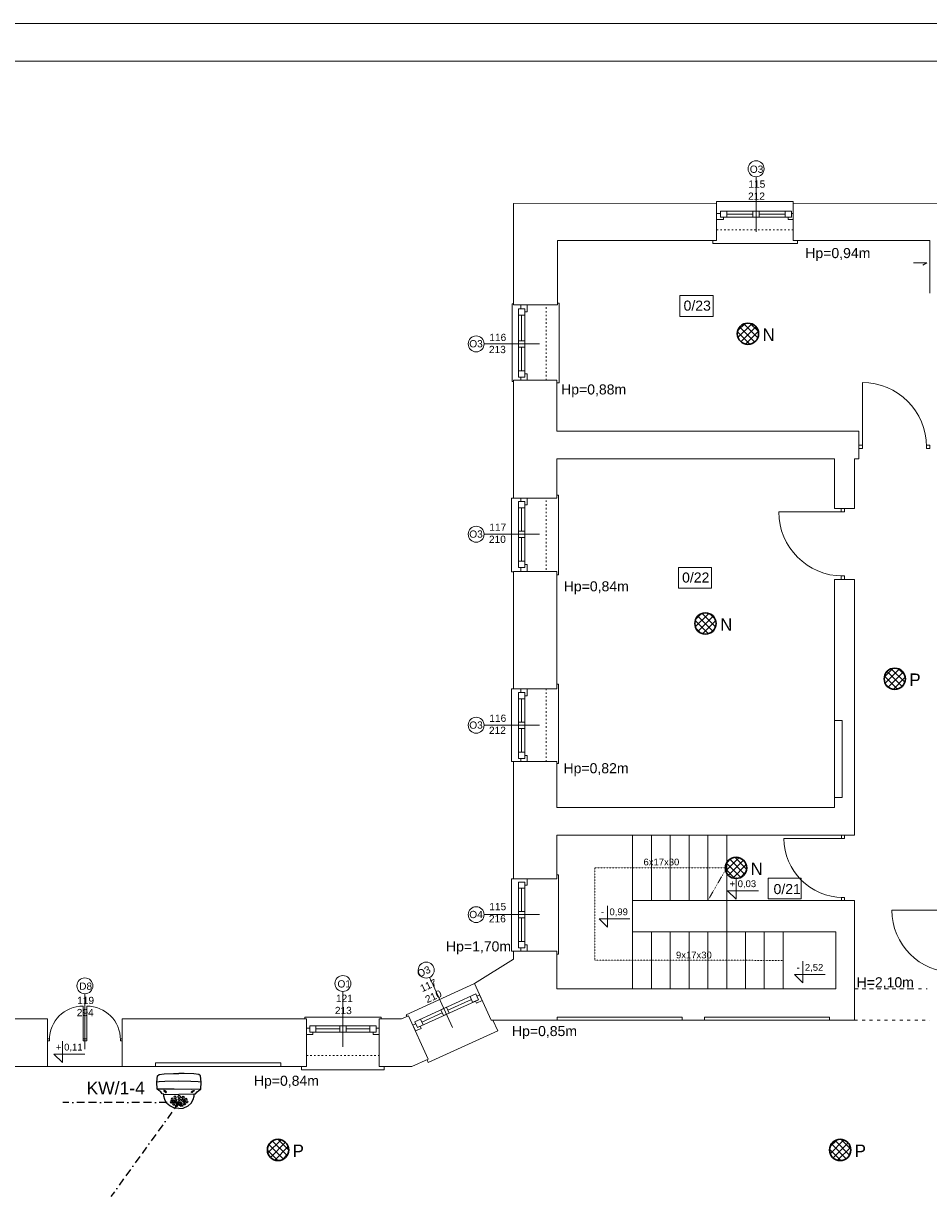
# Model space of a CAD drawing. Header units: centimetres. Extents: x 74448 to 96987, y -37016 to -10817.
# Tile 107 of 174: x 79869 to 81312, y -30123 to -28252. Entities that reach past the tile are written whole.
import ezdxf

# ---------------------------------------------------------------- set-up
doc = ezdxf.new("R2010")
doc.units = ezdxf.units.CM
doc.header["$LTSCALE"] = 0.02
doc.linetypes.add('ACAD_ISO03W100', pattern=[30, 12, -18])
doc.linetypes.add('BORDER2', pattern=[0.875, 0.25, -0.125, 0.25, -0.125, 0, -0.125])
doc.layers.get('0').update_dxf_attribs({"color": 8, "lineweight": 13})
for name, color, linetype, lineweight in [('_AUDIO', 7, 'Continuous', 18), ('_pk_tabelka', 7, 'Continuous', 15), ('CCTV', 7, 'Continuous', 25), ('CCTV_poglad', 7, 'BORDER2', 25), ('ei30', 8, 'Continuous', 13), ('LINIE PRZEKROJOWE', 8, 'Continuous', 13), ('OPISY', 8, 'Continuous', 13), ('OSIE', 8, 'ACAD_ISO03W100', 13), ('stolarka', 8, 'Continuous', 13), ('WIDOK', 8, 'Continuous', 13)]:
    doc.layers.add(name, color=color, linetype=linetype, lineweight=lineweight)
doc.layers.add('_AUDIO 2', color=7, linetype='Continuous')
doc.styles.get("Standard").update_dxf_attribs({"font": 'arial.ttf', "height": 12})
doc.styles.add('Tomasz_W legenda', font='TCM_____.TTF')
pattern_1 = [(45, (-5798.748, -5798.748), (-5.6126601, 5.6126601), []), (135, (-5798.748, -5798.748), (-5.6126601, -5.6126601), [])]

# ---------------------------------------------------------------- blocks, each defined once
blk = doc.blocks.new('*U3')
at = {"layer": 'stolarka', "transparency": 33554684}
blk.add_lwpolyline([(5, 0), (5, 95)], dxfattribs=at)
for points in [[(0, 2.5), (0, -2.5), (5, -2.5), (5, 2.5)], [(100, -2.5), (105, -2.5), (105, 2.5), (100, 2.5)]]:
    blk.add_lwpolyline(points, close=True, dxfattribs=at)
blk.add_arc((5, 0), 95, 0, 90, dxfattribs=at)
blk = doc.blocks.new('AAT_KOPUŁA')
for points in [[(-8.22, -11.04), (-9, -10.93), (-9.78, -9.91), (-10.75, -9.07), (-11.75, -8.52), (-11.93, -4.64), (-11.53, -1.23), (-10.72, -0.54), (-8.02, -0.23), (-2.86, 0), (-0.04, 0)], [(8.18, -11.04), (8.95, -10.93), (9.73, -9.91), (10.71, -9.07), (11.71, -8.52), (11.89, -4.64), (11.49, -1.23), (10.67, -0.54), (7.97, -0.23), (2.82, 0), (0, 0)], [(-11.93, -4.64), (-10.42, -4.44), (-6.36, -4.33), (0.12, -4.2), (7.54, -4.33), (10.62, -4.41), (11.89, -4.64)], [(-11.75, -8.52), (-6.7, -8.53), (2.62, -8.43), (11.71, -8.52)], [(-0.05, -18.85), (-2.38, -18.67), (-4.9, -17.44), (-6.62, -15.88), (-7.66, -14.01), (-8.14, -12.14), (-8.22, -11.04), (-0.04, -11.24)], [(0.01, -18.85), (2.34, -18.67), (4.85, -17.44), (6.58, -15.88), (7.62, -14.01), (8.1, -12.14), (8.18, -11.04), (0, -11.24)]]:
    blk.add_lwpolyline(points)
for points in [[(-8.01, -9.54), (-7.57, -9.95), (-7.16, -10.2), (-6.8, -10.17), (-6.79, -9.93), (-7.09, -9.56), (-7.5, -9.29), (-7.95, -9.14), (-8.14, -9.15), (-8.19, -9.28), (-8.1, -9.44)], [(-1.64, -12.74), (-1.87, -12.4), (-2.18, -12.26), (-2.6, -12.35), (-2.75, -12.75), (-2.61, -13.17), (-2.34, -13.34), (-1.9, -13.34), (-1.66, -13.13), (-1.61, -12.9)], [(-0.16, -11.79), (-0.44, -11.92), (-0.66, -12.24), (-0.73, -12.53), (-0.65, -12.92), (-0.47, -13.15), (-0.12, -13.25), (0.27, -13.11), (0.47, -12.65), (0.44, -12.25), (0.26, -12.02), (0.06, -11.81)], [(1.53, -12.74), (1.76, -12.4), (2.07, -12.26), (2.49, -12.35), (2.65, -12.75), (2.51, -13.17), (2.23, -13.34), (1.79, -13.34), (1.55, -13.13), (1.51, -12.9)], [(7.96, -9.54), (7.52, -9.95), (7.12, -10.2), (6.76, -10.17), (6.75, -9.93), (7.04, -9.56), (7.46, -9.29), (7.9, -9.14), (8.09, -9.15), (8.15, -9.28), (8.06, -9.44)], [(-3.78, -15.29), (-3.95, -14.93), (-4.25, -14.79), (-4.68, -14.88), (-4.81, -15.22), (-4.69, -15.53), (-4.45, -15.72), (-4.04, -15.72), (-3.87, -15.61), (-3.77, -15.41)], [(-3.18, -13.85), (-3.41, -13.5), (-3.71, -13.36), (-4.14, -13.45), (-4.29, -13.85), (-4.15, -14.27), (-3.88, -14.44), (-3.44, -14.44), (-3.2, -14.23), (-3.15, -14.01)], [(-2.45, -16.49), (-2.62, -16.14), (-2.92, -16), (-3.35, -16.09), (-3.48, -16.42), (-3.36, -16.74), (-3.12, -16.92), (-2.71, -16.93), (-2.54, -16.81), (-2.44, -16.61)], [(-2.37, -15.16), (-2.53, -14.81), (-2.84, -14.67), (-3.26, -14.76), (-3.39, -15.09), (-3.27, -15.41), (-3.03, -15.59), (-2.63, -15.6), (-2.46, -15.48), (-2.36, -15.28)], [(-1.35, -14.22), (-1.58, -13.87), (-1.88, -13.73), (-2.31, -13.82), (-2.46, -14.23), (-2.32, -14.64), (-2.05, -14.81), (-1.61, -14.81), (-1.37, -14.6), (-1.32, -14.38)], [(-1.34, -17.2), (-1.62, -17.14), (-2.01, -17.17), (-2.14, -17.32), (-2.03, -17.5), (-1.68, -17.65), (-1.27, -17.71), (-0.93, -17.63), (-0.89, -17.47), (-1.06, -17.33)], [(-0.12, -15.1), (-0.81, -15.21), (-1.32, -15.6), (-1.56, -15.96), (-1.58, -16.45), (-1.21, -16.85), (-0.57, -17.09), (-0.08, -17.13), (0.56, -17.04), (1.21, -16.62), (1.45, -16.19), (1.38, -15.8), (0.93, -15.33), (0.26, -15.14)], [(0, -15.66), (-0.48, -15.71), (-0.87, -15.94), (-0.92, -16.2), (-0.86, -16.5), (-0.56, -16.69), (-0.14, -16.73), (0.46, -16.65), (0.79, -16.37), (0.81, -15.97), (0.42, -15.7)], [(-0.12, -13.41), (-0.49, -13.53), (-0.61, -13.76), (-0.68, -14.17), (-0.52, -14.45), (-0.26, -14.55), (0.18, -14.53), (0.42, -14.2), (0.47, -13.96), (0.29, -13.62), (0.11, -13.48)], [(1.24, -17.2), (1.51, -17.14), (1.91, -17.17), (2.04, -17.32), (1.92, -17.5), (1.57, -17.65), (1.16, -17.71), (0.83, -17.63), (0.79, -17.47), (0.95, -17.33)], [(1.24, -14.22), (1.47, -13.87), (1.78, -13.73), (2.2, -13.82), (2.36, -14.23), (2.22, -14.64), (1.94, -14.81), (1.5, -14.81), (1.26, -14.6), (1.22, -14.38)], [(2.26, -15.16), (2.43, -14.81), (2.73, -14.67), (3.16, -14.76), (3.29, -15.09), (3.17, -15.41), (2.93, -15.59), (2.52, -15.6), (2.35, -15.48), (2.25, -15.28)], [(2.34, -16.49), (2.51, -16.14), (2.82, -16), (3.24, -16.09), (3.37, -16.42), (3.25, -16.74), (3.01, -16.92), (2.61, -16.93), (2.43, -16.81), (2.33, -16.61)], [(3.07, -13.85), (3.3, -13.5), (3.61, -13.36), (4.03, -13.45), (4.19, -13.85), (4.05, -14.27), (3.77, -14.44), (3.33, -14.44), (3.09, -14.23), (3.05, -14.01)], [(3.67, -15.29), (3.84, -14.93), (4.15, -14.79), (4.57, -14.88), (4.7, -15.22), (4.58, -15.53), (4.34, -15.72), (3.94, -15.72), (3.77, -15.61), (3.67, -15.41)]]:
    blk.add_lwpolyline(points, close=True)

msp = doc.modelspace()

# ---------------------------------------------------------------- hatches: boundary and pattern name
at = {"layer": '_AUDIO'}
h = msp.add_hatch(dxfattribs=at)
h.set_pattern_fill('ANSI37', color=256, scale=2.5)
h.set_pattern_definition(pattern_1)
h.paths.add_polyline_path([(81040.9, -28747, 1), (81006.9, -28747, 1)])
h = msp.add_hatch(dxfattribs=at)
h.set_pattern_fill('ANSI37', color=256, scale=2.5)
h.set_pattern_definition(pattern_1)
h.paths.add_polyline_path([(80973.2, -29208.9, 1), (80939.2, -29208.9, 1)])
h = msp.add_hatch(dxfattribs=at)
h.set_pattern_fill('ANSI37', color=256, scale=2.5)
h.set_pattern_definition(pattern_1)
h.paths.add_polyline_path([(81021.9, -29598.5, 1), (80987.9, -29598.5, 1)])
at = {"layer": '_AUDIO 2'}
h = msp.add_hatch(dxfattribs=at)
h.set_pattern_fill('ANSI37', color=256, scale=2.5)
h.set_pattern_definition(pattern_1)
h.paths.add_polyline_path([(81275.1, -29297.1, 1), (81241.1, -29297.1, 1)])
h = msp.add_hatch(dxfattribs=at)
h.set_pattern_fill('ANSI37', color=256, scale=2.5)
h.set_pattern_definition(pattern_1)
h.paths.add_polyline_path([(80291.5, -30048.2, 1), (80257.5, -30048.2, 1)])
h = msp.add_hatch(dxfattribs=at)
h.set_pattern_fill('ANSI37', color=256, scale=2.5)
h.set_pattern_definition(pattern_1)
h.paths.add_polyline_path([(81188, -30048.2, 1), (81154, -30048.2, 1)])

# ---------------------------------------------------------------- linework, layer by layer
for points in [[(80974, -28539.2), (80974, -28536.2), (81096, -28536.2), (81096, -28539.2)], [(80974, -28598.1), (80967.9, -28598.1), (80967.9, -28603.1), (81098, -28603.1), (81103, -28603.1), (81103, -28598.1)], [(81287.7, -28633.8), (81309, -28633.8), (81303.1, -28637.5)], [(80650, -28823.3), (80648, -28823.3), (80648, -28699.5), (80650, -28699.5)], [(80720, -28825.1), (80722.9, -28825.1), (80722.9, -28698.4), (80722.9, -28698.3), (80720, -28698.3)], [(80719, -29131.1), (80721.9, -29131.1), (80721.9, -29004.4), (80721.9, -29004.3), (80719, -29004.3)], [(80650, -29126.4), (80647, -29126.4), (80647, -29009.1), (80650, -29009.1)], [(80719, -29432.3), (80721.9, -29432.3), (80721.9, -29305.7), (80721.9, -29305.6), (80719, -29305.6)], [(80650, -29429.1), (80647, -29429.1), (80647, -29313.1), (80650, -29313.1)], [(80840, -29546.5), (80840, -29791.5)], [(80870, -29546.5), (80870, -29650.5)], [(80900, -29546.5), (80900, -29650.5)], [(80930, -29546.5), (80930, -29650.5)], [(80960, -29546.5), (80960, -29650.5)], [(80990, -29546.5), (80990, -29650.5)], [(80650, -29731.1), (80647, -29731.1), (80647, -29616.1), (80650, -29616.1)], [(80719, -29736.1), (80721.9, -29736.1), (80721.9, -29609.5), (80721.9, -29609.4), (80719, -29609.4)], [(80870, -29700.5), (80870, -29791.5)], [(80900, -29700.5), (80900, -29791.5)], [(80930, -29700.5), (80930, -29791.5)], [(80960, -29700.5), (80960, -29791.5)], [(80990, -29700.5), (80990, -29791.5)], [(81020, -29700.5), (81020, -29791.5)], [(81050, -29700.5), (81050, -29791.5)], [(81080, -29700.5), (81080, -29791.5)], [(80589.1, -29785.7), (80587.9, -29783), (80479.1, -29832.6), (80480.3, -29835.4)], [(80317, -29839.4), (80317, -29836.4), (80439, -29836.4), (80439, -29839.4)], [(80617.2, -29841.5), (80624.9, -29858.3), (80514.2, -29909), (80514.2, -29909), (80512.1, -29904.5)], [(80026, -29915.4), (79907, -29915.4)], [(80317, -29915.4), (80312, -29915.4), (80312, -29920.4), (80439, -29920.4), (80444, -29920.4), (80444, -29915.4)]]:
    msp.add_lwpolyline(points)
at = {"layer": '_AUDIO', "lineweight": 30}
for centre in [(81023.9, -28747), (80956.2, -29208.9), (81004.9, -29598.5)]:
    msp.add_circle(centre, 17, dxfattribs=at)
at = {"layer": '_AUDIO 2', "lineweight": 30}
for centre in [(81258.1, -29297.1), (80274.5, -30048.2), (81171, -30048.2)]:
    msp.add_circle(centre, 17, dxfattribs=at)
at = {"layer": '_pk_tabelka', "color": 7, "ltscale": 3}
for p, q in [((82865.7, -28252.2), (74455.7, -28252.2)), ((82805.7, -28312.2), (74705.7, -28312.2))]:
    msp.add_line(p, q, dxfattribs=at)
at = {"layer": 'CCTV_poglad', "ltscale": 2500}
for q in [(79931.4, -29972.7), (80007.9, -30122.5)]:
    msp.add_line((80116.4, -29972.7), q, dxfattribs=at)
at = {"layer": 'LINIE PRZEKROJOWE'}
for points in [[(80650, -28580.5), (80650, -28539.2), (80974, -28539)], [(80720, -28598.1), (80974, -28598.1), (80974, -28539.2)], [(81096, -28598.1), (81096, -28539)], [(81096, -28539.2), (81544.9, -28539)], [(80650, -28701.1), (80650, -28558.8)], [(80974, -28598.1), (80720, -28598.1), (80720, -28701.1)], [(81314, -28682.1), (81314, -28598.1), (81096, -28598.1)], [(80720, -28701.1), (80650, -28701.1)], [(80650, -29009.1), (80650, -28821.1)], [(80719, -28902.1), (80719, -28821.1), (80650, -28821.1)], [(81201, -28902.1), (80719, -28902.1)], [(81201, -28902.1), (81201, -28946.5)], [(80719, -28997.1), (80719, -28946.5)], [(80719, -28946.5), (81162, -28946.5)], [(81162, -29025.5), (81162, -28946.5)], [(81162, -28946.5), (81162, -29025.5), (81193.9, -29025.5)], [(81193.9, -28946.5), (81201, -28946.5)], [(81193.9, -29025.5), (81193.9, -28946.5)], [(80719, -28997.1), (80719, -29009.1)], [(80719, -29009.1), (80650, -29009.1)], [(80650, -29313.1), (80650, -29126.1)], [(80719, -29313.1), (80719, -29126.1), (80650, -29126.1)], [(80719, -29295.5), (80719, -29126.1)], [(81162, -29363.5), (81162, -29138.5)], [(81162, -29138.5), (81193.9, -29138.5)], [(81193.9, -29138.5), (81193.9, -29546.5), (81164, -29546.5)], [(81193.9, -29546.5), (81193.9, -29138.5)], [(80719, -29313.1), (80650, -29313.1)], [(81162, -29502.5), (81162, -29486.5), (81174, -29486.5), (81174, -29363.5), (81162, -29363.5)], [(80650, -29616.1), (80650, -29429.1)], [(80719, -29502.5), (80719, -29429.1), (80650, -29429.1)], [(80719, -29502.5), (80719, -29429.1)], [(80719, -29502.5), (81162, -29502.5), (81162, -29486.5)], [(80719, -29502.5), (80719, -29502.5), (81162, -29502.5)], [(80719, -29598.5), (80719, -29546.5)], [(80719, -29616.1), (80719, -29546.5)], [(80719, -29546.5), (81164, -29546.5)], [(80719, -29616.1), (80650, -29616.1)], [(80840, -29650.5), (81164, -29650.5)], [(80840, -29650.5), (80840, -29700.5)], [(80990, -29650.5), (80990, -29700.5)], [(81164, -29650.5), (81193.9, -29650.5)], [(81193.9, -29841.5), (81193.9, -29650.5)], [(80840, -29700.5), (81164, -29700.5)], [(81164, -29700.5), (81164, -29791.5)], [(80650, -29744.2), (80650, -29731.1)], [(80719, -29791.5), (80719, -29731.1), (80650, -29731.1)], [(81099, -29791.5), (80719, -29791.5), (80719, -29731.1)], [(80587.9, -29783), (80650, -29744.2)], [(81193.9, -29841.5), (81193.9, -29773.6)], [(80614.5, -29841.5), (80587.9, -29783)], [(81164, -29791.5), (81099, -29791.5)], [(79617, -29839.4), (79907, -29839.4)], [(79851, -29915.4), (79851, -29915.4), (79907, -29915.4), (79907, -29839.4)], [(80026, -29915.4), (80026, -29839.4)], [(80026, -29839.4), (80320, -29839.4)], [(80279, -29909.4), (80279, -29915.4), (80320, -29915.4), (80320, -29839.4)], [(80436, -29839.4), (80471.5, -29839.4), (80482.6, -29834.3)], [(80436, -29915.4), (80436, -29839.4)], [(80514.2, -29903.4), (80482.6, -29834.3)], [(80719.9, -29841.5), (80614.5, -29841.5), (80614.5, -29841.5)], [(81193.9, -29841.5), (81153.9, -29841.5), (81153.9, -29836.5), (80954.9, -29836.5), (80954.9, -29841.5), (80918.9, -29841.5), (80918.9, -29836.5), (80719.9, -29836.5), (80719.9, -29841.5), (80693.5, -29841.5)], [(80514.2, -29903.4), (80488, -29915.4)], [(80026, -29915.4), (80079, -29915.4), (80079, -29909.4), (80261, -29909.4), (80261, -29909.4)], [(80320, -29915.4), (80279, -29915.4), (80279, -29909.4), (80079, -29909.4), (80079, -29915.4)], [(80436, -29915.4), (80488, -29915.4)]]:
    msp.add_lwpolyline(points, dxfattribs=at)
at = {"layer": 'OPISY'}
for p, q in [((81004.9, -29614.1), (81004.9, -29648.4)), ((81004.9, -29648.4), (80991.4, -29634.9)), ((80991.4, -29634.9), (81040.6, -29634.9)), ((80800, -29658.9), (80800, -29693.2)), ((80800, -29693.2), (80786.5, -29679.7)), ((80786.5, -29679.7), (80835.7, -29679.7)), ((81111.5, -29747.5), (81111.5, -29781.8)), ((81111.5, -29781.8), (81098, -29768.3)), ((81098, -29768.3), (81147.2, -29768.3)), ((79930.7, -29874.6), (79930.7, -29908.9)), ((79930.7, -29908.9), (79917.2, -29895.4)), ((79917.2, -29895.4), (79966.4, -29895.4))]:
    msp.add_line(p, q, dxfattribs=at)
for points in [[(81036.9, -28496.6), (81036.9, -28584.7)], [(80603.2, -28763.1), (80691.3, -28763.1)], [(80603.2, -29066.6), (80691.3, -29066.6)], [(80603.2, -29371.1), (80691.3, -29371.1)], [(80603.2, -29673.1), (80691.3, -29673.1)], [(80516.2, -29773), (80552.7, -29853.2)], [(79966.5, -29799.3), (79966.5, -29887.4)], [(80378, -29795.6), (80378, -29883.7)]]:
    msp.add_lwpolyline(points, dxfattribs=at)
for points in [[(80915.5, -28686.2), (80968.3, -28686.2), (80968.3, -28719.2), (80915.5, -28719.2)], [(80913.1, -29119.7), (80965.9, -29119.7), (80965.9, -29152.7), (80913.1, -29152.7)], [(81056, -29614.9), (81108.8, -29614.9), (81108.8, -29647.9), (81056, -29647.9)]]:
    msp.add_lwpolyline(points, close=True, dxfattribs=at)
for centre in [(81036.9, -28483.9), (80590.5, -28763.1), (80590.5, -29066.6), (80590.5, -29371.1), (80590.5, -29673.1), (80510.9, -29761.5), (79966.5, -29786.6), (80378, -29782.9)]:
    msp.add_circle(centre, 12.7, dxfattribs=at)
at = {"layer": 'OSIE'}
for points in [[(80990, -29598.5), (80840, -29598.5), (80780, -29598.5), (80780, -29700.5), (80780, -29745.5), (81080, -29746), (81080, -29746)], [(80990, -29598.5), (80960, -29650.5)]]:
    msp.add_lwpolyline(points, dxfattribs=at)
at = {"layer": 'stolarka'}
for points in [[(80980.2, -28555), (80974, -28555), (80974, -28565), (80985.2, -28565), (80985.2, -28561.3)], [(81093.2, -28551.3), (80990.2, -28551.3)], [(81031.9, -28556.3), (80990.2, -28556.3)], [(81083.2, -28556.3), (81041.9, -28556.3)], [(81096, -28555), (81093.2, -28555)], [(81093.2, -28561.3), (80990.2, -28561.3)], [(81088.2, -28561.3), (81088.2, -28565), (81096, -28565)], [(80658, -28812.1), (80658, -28708.1)], [(80661.6, -28707.1), (80661.6, -28701.1)], [(80671.6, -28701.1), (80671.6, -28712.1), (80668, -28712.1)], [(80668, -28812.1), (80668, -28708.1)], [(80663, -28758.1), (80663, -28717.1)], [(80663, -28806.1), (80663, -28768.1)], [(80668, -28811.1), (80671.6, -28811.1), (80671.6, -28821.1), (80661.6, -28821.1), (80661.6, -28816.1)], [(80658, -29119.6), (80658, -29015.6)], [(80661.6, -29014.6), (80661.6, -29009.1)], [(80663, -29061.6), (80663, -29024.6)], [(80671.6, -29009.1), (80671.6, -29019.6), (80668, -29019.6)], [(80668, -29119.6), (80668, -29015.6)], [(80663, -29109.6), (80663, -29071.6)], [(80668, -29114.6), (80671.6, -29114.6), (80671.6, -29126.1), (80661.6, -29126.1), (80661.6, -29119.6)], [(80658, -29424.1), (80658, -29320.1)], [(80661.6, -29319.1), (80661.6, -29313.1)], [(80671.6, -29313.1), (80671.6, -29324.1), (80668, -29324.1)], [(80668, -29424.1), (80668, -29320.1)], [(80663, -29366.1), (80663, -29329.1)], [(80663, -29414.1), (80663, -29376.1)], [(80668, -29419.1), (80671.6, -29419.1), (80671.6, -29429.1), (80661.6, -29429.1), (80661.6, -29424.1)], [(80658, -29726.1), (80658, -29622.1)], [(80671.6, -29616.1), (80671.6, -29626.1), (80668, -29626.1)], [(80668, -29726.1), (80668, -29622.1)], [(80663, -29668.1), (80663, -29631.1)], [(80663, -29716.1), (80663, -29678.1)], [(80668, -29721.1), (80671.6, -29721.1), (80671.6, -29731.1), (80661.6, -29731.1), (80661.6, -29726.1)], [(80589.8, -29799.6), (80492.5, -29844)], [(80594, -29808.7), (80496.7, -29853.1)], [(80582.8, -29808.3), (80545.5, -29825.3)], [(80589.4, -29810.8), (80591, -29814.1), (80600.1, -29809.9), (80595.9, -29800.8), (80591.4, -29802.9)], [(80536.4, -29829.5), (80503.7, -29844.4)], [(80494, -29847.3), (80489.5, -29849.4), (80493.6, -29858.5), (80502.7, -29854.4), (80501.2, -29851)], [(80330, -29860.4), (80330, -29864), (80320, -29864), (80320, -29854), (80325, -29854)], [(80325, -29850.4), (80429, -29850.4)], [(80325, -29860.4), (80431, -29860.4)], [(80335, -29855.4), (80373, -29855.4)], [(80383, -29855.4), (80421, -29855.4)], [(80431, -29854), (80436, -29854), (80436, -29864), (80426, -29864), (80426, -29860.4)]]:
    msp.add_lwpolyline(points, dxfattribs=at)
for points in [[(80990.2, -28551.3), (80980.2, -28551.3), (80980.2, -28561.3), (80990.2, -28561.3)], [(81041.9, -28551.3), (81031.9, -28551.3), (81031.9, -28561.3), (81041.9, -28561.3)], [(81093.2, -28551.3), (81083.2, -28551.3), (81083.2, -28561.3), (81093.2, -28561.3)], [(80658, -28717.1), (80658, -28707.1), (80668, -28707.1), (80668, -28717.1)], [(80658, -28768.1), (80658, -28758.1), (80668, -28758.1), (80668, -28768.1)], [(80658, -28816.1), (80658, -28806.1), (80668, -28806.1), (80668, -28816.1)], [(80658, -29024.6), (80658, -29014.6), (80668, -29014.6), (80668, -29024.6)], [(80658, -29071.6), (80658, -29061.6), (80668, -29061.6), (80668, -29071.6)], [(80658, -29119.6), (80658, -29109.6), (80668, -29109.6), (80668, -29119.6)], [(80658, -29329.1), (80658, -29319.1), (80668, -29319.1), (80668, -29329.1)], [(80658, -29376.1), (80658, -29366.1), (80668, -29366.1), (80668, -29376.1)], [(80658, -29424.1), (80658, -29414.1), (80668, -29414.1), (80668, -29424.1)], [(80658, -29631.1), (80658, -29621.1), (80668, -29621.1), (80668, -29631.1)], [(80658, -29678.1), (80658, -29668.1), (80668, -29668.1), (80668, -29678.1)], [(80658, -29726.1), (80658, -29716.1), (80668, -29716.1), (80668, -29726.1)], [(80589.8, -29799.6), (80580.7, -29803.7), (80584.9, -29812.8), (80594, -29808.7)], [(80543.4, -29820.8), (80534.4, -29824.9), (80538.5, -29834), (80547.6, -29829.9)], [(80501.6, -29839.9), (80492.5, -29844), (80496.7, -29853.1), (80505.8, -29849)], [(80325, -29850.4), (80335, -29850.4), (80335, -29860.4), (80325, -29860.4)], [(80373, -29850.4), (80383, -29850.4), (80383, -29860.4), (80373, -29860.4)], [(80421, -29850.4), (80431, -29850.4), (80431, -29860.4), (80421, -29860.4)]]:
    msp.add_lwpolyline(points, close=True, dxfattribs=at)
at = {"layer": 'WIDOK', "linetype": 'ACAD_ISO03W100', "ltscale": 10}
for points in [[(80974, -28581.1), (81096, -28581.1)], [(80702, -28821.1), (80702, -28703.1)], [(80702, -29123.1), (80702, -29009.1)], [(80702, -29429.1), (80702, -29313.1)], [(80320, -29897.4), (80436, -29897.4)]]:
    msp.add_lwpolyline(points, dxfattribs=at)
at = {"layer": 'WIDOK'}
for points in [[(81162, -29363.5), (81162, -29486.5)], [(80918.9, -29841.5), (80719.9, -29841.5)], [(81153.9, -29841.5), (80954.9, -29841.5)], [(80279, -29915.4), (80079, -29915.4)]]:
    msp.add_lwpolyline(points, dxfattribs=at)
at = {"layer": 'WIDOK', "linetype": 'ACAD_ISO03W100', "ltscale": 20}
for points in [[(81193.9, -29791.5), (81283.9, -29791.5)], [(81283.9, -29791.5), (81193.9, -29791.5)], [(81283.9, -29791.5), (81309.9, -29791.5)], [(81193.9, -29841.5), (81314, -29841.5)]]:
    msp.add_lwpolyline(points, dxfattribs=at)

# ---------------------------------------------------------------- block references
at = {"layer": 'CCTV', "xscale": -2.965972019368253, "yscale": 2.965972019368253, "zscale": 2.965972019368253}
msp.add_blockref('AAT_KOPUŁA', (80116.4, -29926.3), dxfattribs=at)
at = {"layer": 'stolarka', "transparency": 33554684}
for p, xscale, yscale, zscale in [((81201, -28927), 1.076190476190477, 1.076190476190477, 1.076190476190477), ((79966.5, -29872.6), -0.5666666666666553, 0.5666666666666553, 0.5666666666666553), ((79966.5, -29872.6), 0.5666666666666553, 0.5666666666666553, 0.5666666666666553)]:
    msp.add_blockref('*U3', p, dxfattribs=dict(at, xscale=xscale, yscale=yscale, zscale=zscale))
at = {"layer": 'stolarka', "transparency": 33554684, "rotation": 90.00000000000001}
for p, xscale, yscale, zscale in [((81175.3, -29025.5), -1.076190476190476, 1.076190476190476, 1.076190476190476), ((81175.5, -29546.5), -0.9904761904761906, 0.9904761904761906, 0.9904761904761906), ((81352.9, -29660.5), -1.047619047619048, 1.047619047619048, 1.047619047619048)]:
    msp.add_blockref('*U3', p, dxfattribs=dict(at, xscale=xscale, yscale=yscale, zscale=zscale))

# ---------------------------------------------------------------- texts
at = {"layer": '_AUDIO', "char_height": 20, "width": 16.573, "attachment_point": 1, "style": 'Tomasz_W legenda'}
for insert in [(81047.3, -28738.5), (80979.6, -29200.4), (81028.2, -29590)]:
    msp.add_mtext('N', dxfattribs=dict(at, insert=insert))
at = {"layer": '_AUDIO 2', "char_height": 20, "width": 16.573, "attachment_point": 1, "style": 'Tomasz_W legenda'}
for insert in [(81281.5, -29288.6), (80297.9, -30039.7), (81194.3, -30039.7)]:
    msp.add_mtext('P', dxfattribs=dict(at, insert=insert))
at = {"layer": 'CCTV', "insert": (79969, -29939.6), "char_height": 20, "width": 104.165, "attachment_point": 1}
msp.add_mtext('{\\C7;KW/1-4}', dxfattribs=at)
at = {"layer": 'ei30', "insert": (76945.4, -29918.4), "char_height": 16, "width": 260.963, "attachment_point": 1}
msp.add_mtext('\\pi217.82;EI30', dxfattribs=at)
at = {"layer": 'OPISY', "ltscale": 0.15}
for s, p in [('Hp=0,94m', (81115.4, -28626.3)), ('Hp=0,88m', (80726, -28843.7)), ('Hp=0,84m', (80730.2, -29157.6)), ('Hp=0,82m', (80729.8, -29447.6)), ('Hp=1,70m', (80542.4, -29731.7)), ('H=2,10m', (81197.2, -29788.9)), ('Hp=0,85m', (80647.6, -29866.7)), ('Hp=0,84m', (80236, -29945.9))]:
    msp.add_text(s, height=16, dxfattribs=at).set_placement(p)
at = {"layer": 'OPISY'}
for s, insert, char_height, width, attachment_point in [('\\pi-3.6114;O3', (81030.5, -28478.8), 11.574, 12.831, 1), ('{\\fArial|b0|i0|c238|p34;0/23}', (80921.3, -28694.1), 16, 260.963, 1), ('\\pi-3.6114;O3', (80583.1, -28768.8), 11.574, 12.831, 7), ('\\pi-3.6114;O3', (80583.1, -29072.3), 11.574, 12.831, 7), ('{\\fArial|b0|i0|c238|p34;0/22}', (80918.9, -29127.6), 16, 260.963, 1), ('\\pi-3.6114;O3', (80583.1, -29376.8), 11.574, 12.831, 7), ('{\\fArial|b0|i0|c238|p34;6x17x30}', (80857.4, -29583.8), 10.8, 58.572, 1), ('{\\fArial|b0|i0|c238|p34;+ 0,03}', (80994.6, -29618.4), 10.8, 58.572, 1), ('{\\fArial|b0|i0|c238|p34;0/21}', (81064.8, -29624.3), 16, 260.963, 1), ('\\pi-3.5877;O4', (80583.1, -29678.8), 11.574, 12.831, 7), ('{\\fArial|b0|i0|c238|p34;-  0,99}', (80789.7, -29663.2), 10.8, 58.572, 1), ('{\\fArial|b0|i0|c238|p34;9x17x30}', (80909.2, -29732), 10.8, 58.572, 1), ('{\\fArial|b0|i0|c238|p34;-  2,52}', (81101.3, -29751.8), 10.8, 58.572, 1), ('\\pi-2.9403;D8', (79960.3, -29793.1), 11.574, 12.831, 7), ('\\pi-2.4943;O1', (80371.8, -29789.4), 11.574, 12.831, 7), ('{\\fArial|b0|i0|c238|p34;+ 0,11}', (79920.4, -29878.9), 10.8, 58.572, 1)]:
    msp.add_mtext(s, dxfattribs=dict(at, insert=insert, char_height=char_height, width=width, attachment_point=attachment_point))
at = {"layer": 'OPISY', "insert": (80519.2, -29764.8), "char_height": 11.57, "width": 12.831, "attachment_point": 9, "rotation": 24.5274}
msp.add_mtext('O3', dxfattribs=at)
at = {"layer": 'stolarka', "char_height": 11.574, "width": 12.831}
for s, insert, attachment_point in [('\\pi-5.8694;115\\P\\pi-6.4102;212', (81030.5, -28502.5), 1), ('\\pi-5.822;116\\P\\pi-6.4694;213', (80617.3, -28778), 7), ('\\pi-5.8259;117\\P\\pi-6.4496;210', (80617.3, -29080.6), 7), ('\\pi-5.822;116\\P\\pi-6.4102;212', (80617.3, -29385), 7), ('\\pi-5.8694;115\\P\\pi-6.4654;216', (80617.3, -29685.5), 7), ('\\pi-5.8378;119\\P\\pi-6.4457;294', (79960, -29804.1), 1), ('\\pi-4.7088;121\\P\\pi-6.4694;213', (80371.6, -29831.8), 7)]:
    msp.add_mtext(s, dxfattribs=dict(at, insert=insert, attachment_point=attachment_point))
at = {"layer": 'stolarka', "insert": (80537, -29803.3), "char_height": 11.57, "width": 12.831, "attachment_point": 9, "rotation": 24.5274}
msp.add_mtext('117\\P210', dxfattribs=at)

doc.saveas('drawing.dxf')
